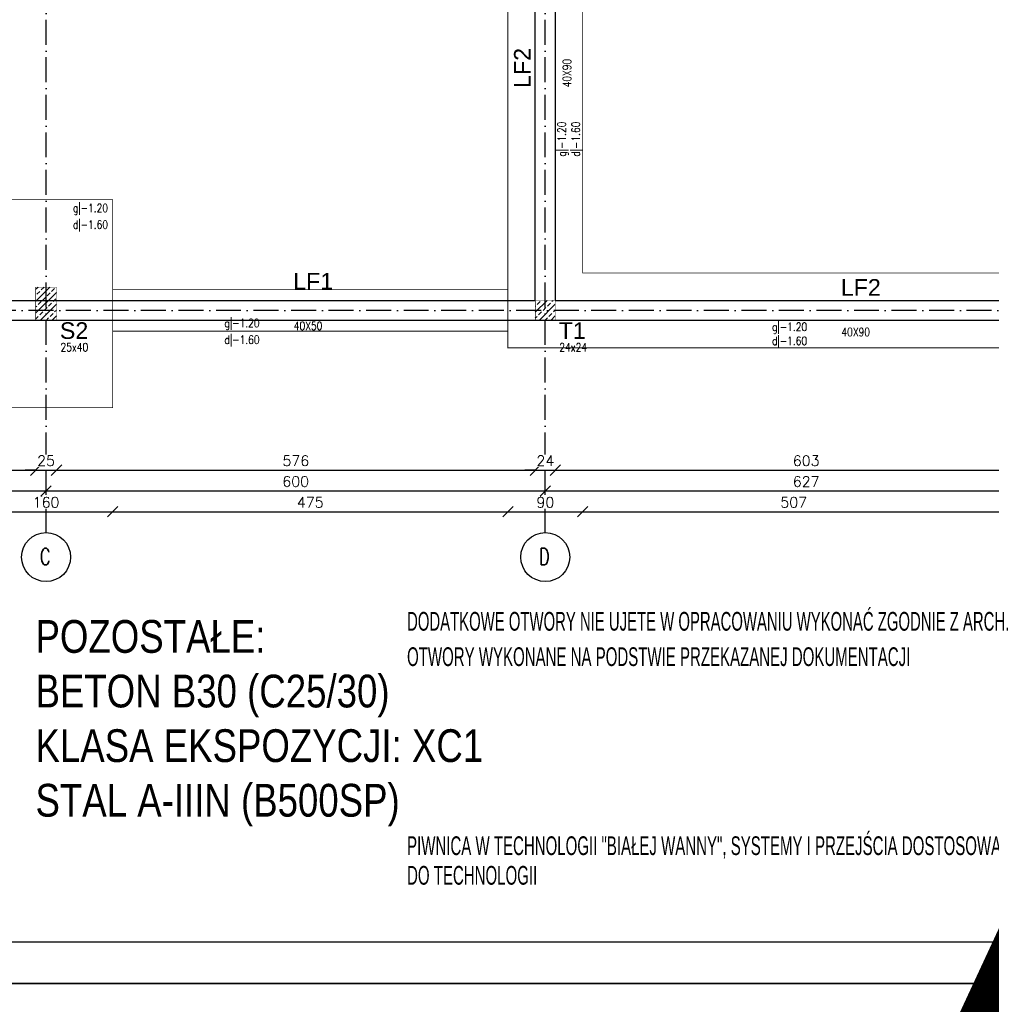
# Model space of a CAD drawing. Header units: millimetres. Extents: x -175722 to -110961, y 52375 to 104640.
# Tile 28 of 146: x -155727 to -154560, y 74080 to 75264. Entities that reach past the tile are written whole.
import ezdxf

# ---------------------------------------------------------------- set-up
doc = ezdxf.new("R2010")
doc.units = ezdxf.units.MM
doc.linetypes.add('ACAD_ISO10W100', pattern=[18, 12, -3, 0, -3])
for name, color, linetype in [('1', 7, 'Continuous'), ('_R - RAMKI', 7, 'Continuous'), ('AS_Balustrady', 53, 'Continuous'), ('BA_txg', 3, 'Continuous'), ('H', 8, 'Continuous'), ('OSIE', 4, 'ACAD_ISO10W100')]:
    doc.layers.add(name, color=color, linetype=linetype)
for name, color, linetype, lineweight in [('A_KONSTRUKCJA', 170, 'Continuous', 30), ('K-Opisy', 3, 'Continuous', 13), ('K_MUR', 160, 'Continuous', 30), ('K_ZELBET', 4, 'Continuous', 40), ('K_ZELBET_KRESKOWANIE', 134, 'Continuous', 5)]:
    doc.layers.add(name, color=color, linetype=linetype, lineweight=lineweight)
doc.styles.add('Arial', font='arial.ttf', dxfattribs={"height": 90})
doc.styles.add('e-cad_1', font='simplex.shx', dxfattribs={"width": 0.8})
doc.styles.add('e-cad_3', font='simplex.shx', dxfattribs={"width": 0.8})
doc.styles.add('ROMANS', font='romans')
doc.styles.add('STYL_R', font='arial.ttf')
doc.styles.add('TAB_Arial_bold', font='arialbd.ttf')
doc.dimstyles.new('AS_DIM_STYLE1', dxfattribs={"dimscale": 5, "dimtxt": 2.5, "dimasz": 1, "dimexe": 1.25, "dimexo": 2, "dimgap": 1, "dimtad": 1, "dimdec": 0, "dimdsep": 46, "dimtxsty": 'ROMANS', "dimblk": 'OBLIQUE', "dimcen": 0, "dimdle": 1, "dimclrd": 8, "dimclre": 8, "dimclrt": 9, "dimadec": 0, "dimazin": 0, "dimtfac": 1, "dimtdec": 0, "dimtmove": 1, "dimatfit": 3, "dimldrblk": 'CLOSEDBLANK', "dimfxl": 0, "dimtolj": 1, "dimtzin": 0, "dimarcsym": 0})

# ---------------------------------------------------------------- blocks, each defined once
blk = doc.blocks.new('_Oblique')
at = {"color": 0, "linetype": 'ByBlock', "lineweight": -2}
blk.add_line((-0.5, -0.5), (0.5, 0.5), dxfattribs=at)
blk = doc.blocks.new('*D209')
at = {"layer": '_R - RAMKI', "color": 8, "lineweight": -2, "transparency": 16777216}
blk.add_line((-155788.2, 74672.1), (-155603.2, 74672.1), dxfattribs=at)
at = {"layer": 'Defpoints', "color": 0, "transparency": 16777216}
for p in [(-155775.7, 74797.1), (-155615.7, 74797.1), (-155615.7, 74672.1)]:
    blk.add_point(p, dxfattribs=at)
at = {"layer": '_R - RAMKI', "color": 8, "lineweight": -2, "transparency": 16777216, "xscale": 12.5, "yscale": 12.5, "zscale": 12.5, "rotation": 180}
blk.add_blockref('_Oblique', (-155775.7, 74672.1), dxfattribs=at)
at = {"layer": '_R - RAMKI', "color": 8, "lineweight": -2, "transparency": 16777216, "xscale": 12.5, "yscale": 12.5, "zscale": 12.5}
blk.add_blockref('_Oblique', (-155615.7, 74672.1), dxfattribs=at)
at = {"layer": '_R - RAMKI', "color": 9, "transparency": 16777216, "insert": (-155695.7, 74683.4), "char_height": 12.5, "attachment_point": 5, "style": 'ROMANS', "bg_fill": 3, "box_fill_scale": 1.1, "bg_fill_color": 256, "bg_fill_true_color": 13158600, "bg_fill_transparency": 0}
blk.add_mtext('\\A1;160', dxfattribs=at)
blk = doc.blocks.new('_ClosedBlank')
at = {"color": 0, "linetype": 'ByBlock', "lineweight": -2}
for p, q in [((-1, 0.167), (0, 0)), ((-1, 0.167), (-1, -0.167)), ((0, 0), (-1, -0.167))]:
    blk.add_line(p, q, dxfattribs=at)
blk = doc.blocks.new('*D210')
at = {"layer": '_R - RAMKI', "color": 8, "lineweight": -2, "transparency": 16777216}
blk.add_line((-155628.2, 74672.1), (-155128.2, 74672.1), dxfattribs=at)
at = {"layer": 'Defpoints', "color": 0, "transparency": 16777216}
for p in [(-155140.7, 74869.1), (-155615.7, 74797.1), (-155140.7, 74672.1)]:
    blk.add_point(p, dxfattribs=at)
at = {"layer": '_R - RAMKI', "color": 8, "lineweight": -2, "transparency": 16777216, "xscale": 12.5, "yscale": 12.5, "zscale": 12.5, "rotation": 180}
blk.add_blockref('_Oblique', (-155615.7, 74672.1), dxfattribs=at)
at = {"layer": '_R - RAMKI', "color": 8, "lineweight": -2, "transparency": 16777216, "xscale": 12.5, "yscale": 12.5, "zscale": 12.5}
blk.add_blockref('_Oblique', (-155140.7, 74672.1), dxfattribs=at)
at = {"layer": '_R - RAMKI', "color": 9, "transparency": 16777216, "insert": (-155378.2, 74683.4), "char_height": 12.5, "attachment_point": 5, "style": 'ROMANS', "bg_fill": 3, "box_fill_scale": 1.1, "bg_fill_color": 256, "bg_fill_true_color": 13158600, "bg_fill_transparency": 0}
blk.add_mtext('\\A1;475', dxfattribs=at)
blk = doc.blocks.new('*D211')
at = {"layer": '_R - RAMKI', "color": 8, "lineweight": -2, "transparency": 16777216}
blk.add_line((-155153.2, 74672.1), (-155038.2, 74672.1), dxfattribs=at)
at = {"layer": 'Defpoints', "color": 0, "transparency": 16777216}
for p in [(-155050.7, 74959.1), (-155140.7, 74869.1), (-155050.7, 74672.1)]:
    blk.add_point(p, dxfattribs=at)
at = {"layer": '_R - RAMKI', "color": 8, "lineweight": -2, "transparency": 16777216, "xscale": 12.5, "yscale": 12.5, "zscale": 12.5, "rotation": 180}
blk.add_blockref('_Oblique', (-155140.7, 74672.1), dxfattribs=at)
at = {"layer": '_R - RAMKI', "color": 8, "lineweight": -2, "transparency": 16777216, "xscale": 12.5, "yscale": 12.5, "zscale": 12.5}
blk.add_blockref('_Oblique', (-155050.7, 74672.1), dxfattribs=at)
at = {"layer": '_R - RAMKI', "color": 9, "transparency": 16777216, "insert": (-155095.7, 74683.4), "char_height": 12.5, "attachment_point": 5, "style": 'ROMANS', "bg_fill": 3, "box_fill_scale": 1.1, "bg_fill_color": 256, "bg_fill_true_color": 13158600, "bg_fill_transparency": 0}
blk.add_mtext('\\A1;90', dxfattribs=at)
blk = doc.blocks.new('*D212')
at = {"layer": '_R - RAMKI', "color": 8, "lineweight": -2, "transparency": 16777216}
blk.add_line((-155063.2, 74672.1), (-154531.2, 74672.1), dxfattribs=at)
at = {"layer": 'Defpoints', "color": 0, "transparency": 16777216}
for p in [(-155050.7, 74959.1), (-154543.7, 74959.1), (-154543.7, 74672.1)]:
    blk.add_point(p, dxfattribs=at)
at = {"layer": '_R - RAMKI', "color": 8, "lineweight": -2, "transparency": 16777216, "xscale": 12.5, "yscale": 12.5, "zscale": 12.5, "rotation": 180}
blk.add_blockref('_Oblique', (-155050.7, 74672.1), dxfattribs=at)
at = {"layer": '_R - RAMKI', "color": 8, "lineweight": -2, "transparency": 16777216, "xscale": 12.5, "yscale": 12.5, "zscale": 12.5}
blk.add_blockref('_Oblique', (-154543.7, 74672.1), dxfattribs=at)
at = {"layer": '_R - RAMKI', "color": 9, "transparency": 16777216, "insert": (-154797.2, 74683.4), "char_height": 12.5, "attachment_point": 5, "style": 'ROMANS', "bg_fill": 3, "box_fill_scale": 1.1, "bg_fill_color": 256, "bg_fill_true_color": 13158600, "bg_fill_transparency": 0}
blk.add_mtext('\\A1;507', dxfattribs=at)
blk = doc.blocks.new('*D216')
at = {"layer": '_R - RAMKI', "color": 8, "lineweight": -2, "transparency": 16777216}
blk.add_line((-156308.2, 74697.1), (-155683.2, 74697.1), dxfattribs=at)
at = {"layer": 'Defpoints', "color": 0, "transparency": 16777216}
for p in [(-156295.7, 74902.1), (-155695.7, 74902.1), (-155695.7, 74697.1)]:
    blk.add_point(p, dxfattribs=at)
at = {"layer": '_R - RAMKI', "color": 8, "lineweight": -2, "transparency": 16777216, "xscale": 12.5, "yscale": 12.5, "zscale": 12.5, "rotation": 180}
blk.add_blockref('_Oblique', (-156295.7, 74697.1), dxfattribs=at)
at = {"layer": '_R - RAMKI', "color": 8, "lineweight": -2, "transparency": 16777216, "xscale": 12.5, "yscale": 12.5, "zscale": 12.5}
blk.add_blockref('_Oblique', (-155695.7, 74697.1), dxfattribs=at)
at = {"layer": '_R - RAMKI', "color": 9, "transparency": 16777216, "insert": (-155995.7, 74708.4), "char_height": 12.5, "attachment_point": 5, "style": 'ROMANS', "bg_fill": 3, "box_fill_scale": 1.1, "bg_fill_color": 256, "bg_fill_true_color": 13158600, "bg_fill_transparency": 0}
blk.add_mtext('\\A1;600', dxfattribs=at)
blk = doc.blocks.new('*D217')
at = {"layer": '_R - RAMKI', "color": 8, "lineweight": -2, "transparency": 16777216}
blk.add_line((-155708.2, 74697.1), (-155083.2, 74697.1), dxfattribs=at)
at = {"layer": 'Defpoints', "color": 0, "transparency": 16777216}
for p in [(-155095.7, 74914.1), (-155695.7, 74902.1), (-155095.7, 74697.1)]:
    blk.add_point(p, dxfattribs=at)
at = {"layer": '_R - RAMKI', "color": 8, "lineweight": -2, "transparency": 16777216, "xscale": 12.5, "yscale": 12.5, "zscale": 12.5, "rotation": 180}
blk.add_blockref('_Oblique', (-155695.7, 74697.1), dxfattribs=at)
at = {"layer": '_R - RAMKI', "color": 8, "lineweight": -2, "transparency": 16777216, "xscale": 12.5, "yscale": 12.5, "zscale": 12.5}
blk.add_blockref('_Oblique', (-155095.7, 74697.1), dxfattribs=at)
at = {"layer": '_R - RAMKI', "color": 9, "transparency": 16777216, "insert": (-155395.7, 74708.4), "char_height": 12.5, "attachment_point": 5, "style": 'ROMANS', "bg_fill": 3, "box_fill_scale": 1.1, "bg_fill_color": 256, "bg_fill_true_color": 13158600, "bg_fill_transparency": 0}
blk.add_mtext('\\A1;600', dxfattribs=at)
blk = doc.blocks.new('*D218')
at = {"layer": '_R - RAMKI', "color": 8, "lineweight": -2, "transparency": 16777216}
blk.add_line((-155108.2, 74697.1), (-154456.2, 74697.1), dxfattribs=at)
at = {"layer": 'Defpoints', "color": 0, "transparency": 16777216}
for p in [(-155095.7, 74914.1), (-154468.7, 74914.1), (-154468.7, 74697.1)]:
    blk.add_point(p, dxfattribs=at)
at = {"layer": '_R - RAMKI', "color": 8, "lineweight": -2, "transparency": 16777216, "xscale": 12.5, "yscale": 12.5, "zscale": 12.5, "rotation": 180}
blk.add_blockref('_Oblique', (-155095.7, 74697.1), dxfattribs=at)
at = {"layer": '_R - RAMKI', "color": 8, "lineweight": -2, "transparency": 16777216, "xscale": 12.5, "yscale": 12.5, "zscale": 12.5}
blk.add_blockref('_Oblique', (-154468.7, 74697.1), dxfattribs=at)
at = {"layer": '_R - RAMKI', "color": 9, "transparency": 16777216, "insert": (-154782.2, 74708.4), "char_height": 12.5, "attachment_point": 5, "style": 'ROMANS', "bg_fill": 3, "box_fill_scale": 1.1, "bg_fill_color": 256, "bg_fill_true_color": 13158600, "bg_fill_transparency": 0}
blk.add_mtext('\\A1;627', dxfattribs=at)
blk = doc.blocks.new('*D224')
at = {"layer": '_R - RAMKI', "color": 8, "lineweight": -2, "transparency": 16777216}
blk.add_line((-156295.7, 74722.1), (-155695.7, 74722.1), dxfattribs=at)
at = {"layer": 'Defpoints', "color": 0, "transparency": 16777216}
for p in [(-156283.2, 74902.1), (-155708.2, 74902.1), (-155708.2, 74722.1)]:
    blk.add_point(p, dxfattribs=at)
at = {"layer": '_R - RAMKI', "color": 8, "lineweight": -2, "transparency": 16777216, "xscale": 12.5, "yscale": 12.5, "zscale": 12.5, "rotation": 180}
blk.add_blockref('_Oblique', (-156283.2, 74722.1), dxfattribs=at)
at = {"layer": '_R - RAMKI', "color": 8, "lineweight": -2, "transparency": 16777216, "xscale": 12.5, "yscale": 12.5, "zscale": 12.5}
blk.add_blockref('_Oblique', (-155708.2, 74722.1), dxfattribs=at)
at = {"layer": '_R - RAMKI', "color": 9, "transparency": 16777216, "insert": (-155995.7, 74733.4), "char_height": 12.5, "attachment_point": 5, "style": 'ROMANS', "bg_fill": 3, "box_fill_scale": 1.1, "bg_fill_color": 256, "bg_fill_true_color": 13158600, "bg_fill_transparency": 0}
blk.add_mtext('\\A1;575', dxfattribs=at)
blk = doc.blocks.new('*D225')
at = {"layer": '_R - RAMKI', "color": 8, "lineweight": -2, "transparency": 16777216}
for p, q in [((-155708.2, 74722.1), (-155720.7, 74722.1)), ((-155708.2, 74722.1), (-155683.2, 74722.1)), ((-155683.2, 74722.1), (-155670.7, 74722.1))]:
    blk.add_line(p, q, dxfattribs=at)
at = {"layer": 'Defpoints', "color": 0, "transparency": 16777216}
for p in [(-155708.2, 74902.1), (-155683.2, 74902.1)]:
    blk.add_point(p, dxfattribs=at)
at = {"layer": '_R - RAMKI', "color": 8, "lineweight": -2, "transparency": 16777216, "xscale": 12.5, "yscale": 12.5, "zscale": 12.5}
blk.add_blockref('_Oblique', (-155708.2, 74722.1), dxfattribs=at)
at = {"layer": '_R - RAMKI', "color": 8, "lineweight": -2, "transparency": 16777216, "xscale": 12.5, "yscale": 12.5, "zscale": 12.5, "rotation": 180}
blk.add_blockref('_Oblique', (-155683.2, 74722.1), dxfattribs=at)
at = {"layer": '_R - RAMKI', "color": 9, "transparency": 16777216, "insert": (-155695.7, 74733.4), "char_height": 12.5, "attachment_point": 5, "style": 'ROMANS', "bg_fill": 3, "box_fill_scale": 1.1, "bg_fill_color": 256, "bg_fill_true_color": 13158600, "bg_fill_transparency": 0}
blk.add_mtext('\\A1;25', dxfattribs=at)
at = {"layer": 'Defpoints', "color": 0, "transparency": 16777216}
blk.add_point((-155683.2, 74722.1), dxfattribs=at)
blk = doc.blocks.new('*D226')
at = {"layer": '_R - RAMKI', "color": 8, "lineweight": -2, "transparency": 16777216}
blk.add_line((-155695.7, 74722.1), (-155095.2, 74722.1), dxfattribs=at)
at = {"layer": 'Defpoints', "color": 0, "transparency": 16777216}
for p in [(-155683.2, 74902.1), (-155107.7, 74902.1), (-155107.7, 74722.1)]:
    blk.add_point(p, dxfattribs=at)
at = {"layer": '_R - RAMKI', "color": 8, "lineweight": -2, "transparency": 16777216, "xscale": 12.5, "yscale": 12.5, "zscale": 12.5, "rotation": 180}
blk.add_blockref('_Oblique', (-155683.2, 74722.1), dxfattribs=at)
at = {"layer": '_R - RAMKI', "color": 8, "lineweight": -2, "transparency": 16777216, "xscale": 12.5, "yscale": 12.5, "zscale": 12.5}
blk.add_blockref('_Oblique', (-155107.7, 74722.1), dxfattribs=at)
at = {"layer": '_R - RAMKI', "color": 9, "transparency": 16777216, "insert": (-155395.5, 74733.4), "char_height": 12.5, "attachment_point": 5, "style": 'ROMANS', "bg_fill": 3, "box_fill_scale": 1.1, "bg_fill_color": 256, "bg_fill_true_color": 13158600, "bg_fill_transparency": 0}
blk.add_mtext('\\A1;576', dxfattribs=at)
blk = doc.blocks.new('*D227')
at = {"layer": '_R - RAMKI', "color": 8, "lineweight": -2, "transparency": 16777216}
for p, q in [((-155107.7, 74722.1), (-155120.2, 74722.1)), ((-155107.7, 74722.1), (-155083.7, 74722.1)), ((-155083.7, 74722.1), (-155071.2, 74722.1))]:
    blk.add_line(p, q, dxfattribs=at)
at = {"layer": 'Defpoints', "color": 0, "transparency": 16777216}
for p in [(-155107.7, 74902.1), (-155083.7, 74902.1)]:
    blk.add_point(p, dxfattribs=at)
at = {"layer": '_R - RAMKI', "color": 8, "lineweight": -2, "transparency": 16777216, "xscale": 12.5, "yscale": 12.5, "zscale": 12.5}
blk.add_blockref('_Oblique', (-155107.7, 74722.1), dxfattribs=at)
at = {"layer": '_R - RAMKI', "color": 8, "lineweight": -2, "transparency": 16777216, "xscale": 12.5, "yscale": 12.5, "zscale": 12.5, "rotation": 180}
blk.add_blockref('_Oblique', (-155083.7, 74722.1), dxfattribs=at)
at = {"layer": '_R - RAMKI', "color": 9, "transparency": 16777216, "insert": (-155095.7, 74733.4), "char_height": 12.5, "attachment_point": 5, "style": 'ROMANS', "bg_fill": 3, "box_fill_scale": 1.1, "bg_fill_color": 256, "bg_fill_true_color": 13158600, "bg_fill_transparency": 0}
blk.add_mtext('\\A1;24', dxfattribs=at)
at = {"layer": 'Defpoints', "color": 0, "transparency": 16777216}
blk.add_point((-155083.7, 74722.1), dxfattribs=at)
blk = doc.blocks.new('*D228')
at = {"layer": '_R - RAMKI', "color": 8, "lineweight": -2, "transparency": 16777216}
blk.add_line((-155096.2, 74722.1), (-154468.2, 74722.1), dxfattribs=at)
at = {"layer": 'Defpoints', "color": 0, "transparency": 16777216}
for p in [(-155083.7, 74902.1), (-154480.7, 74902.1), (-154480.7, 74722.1)]:
    blk.add_point(p, dxfattribs=at)
at = {"layer": '_R - RAMKI', "color": 8, "lineweight": -2, "transparency": 16777216, "xscale": 12.5, "yscale": 12.5, "zscale": 12.5, "rotation": 180}
blk.add_blockref('_Oblique', (-155083.7, 74722.1), dxfattribs=at)
at = {"layer": '_R - RAMKI', "color": 8, "lineweight": -2, "transparency": 16777216, "xscale": 12.5, "yscale": 12.5, "zscale": 12.5}
blk.add_blockref('_Oblique', (-154480.7, 74722.1), dxfattribs=at)
at = {"layer": '_R - RAMKI', "color": 9, "transparency": 16777216, "insert": (-154782.2, 74733.4), "char_height": 12.5, "attachment_point": 5, "style": 'ROMANS', "bg_fill": 3, "box_fill_scale": 1.1, "bg_fill_color": 256, "bg_fill_true_color": 13158600, "bg_fill_transparency": 0}
blk.add_mtext('\\A1;603', dxfattribs=at)

msp = doc.modelspace()

# ---------------------------------------------------------------- hatches: boundary and pattern name
at = {"layer": 'K_ZELBET_KRESKOWANIE'}
h = msp.add_hatch(dxfattribs=at)
h.set_pattern_fill('ANSI33', color=256, scale=40, style=0)
h.set_pattern_definition([(45, (-167039.942, 96134.293), (-7.071068, 7.071068), []), (45, (-167032.871, 96134.293), (-7.071068, 7.071068), [5, -2.5])])
h.paths.add_polyline_path([(-155708.23633, 74942.12788), (-155683.23633, 74942.12788), (-155683.23633, 74902.12788), (-155708.23633, 74902.12788)])
h = msp.add_hatch(dxfattribs=at)
h.set_pattern_fill('ANSI33', color=256, scale=40, style=0)
h.set_pattern_definition([(45, (-166440.442, 96134.293), (-7.071068, 7.071068), []), (45, (-166433.371, 96134.293), (-7.071068, 7.071068), [5, -2.5])])
h.paths.add_polyline_path([(-155107.73633, 74926.12788), (-155083.73633, 74926.12788), (-155083.73633, 74902.12788), (-155107.73633, 74902.12788)])

# ---------------------------------------------------------------- linework, layer by layer
at = {"layer": '1', "color": 32}
for points in [[(-157309.65197, 74105.05579), (-153109.65197, 74105.05579), (-153109.65197, 77075.05579), (-157309.65197, 77075.05579)], [(-157259.65197, 74155.05579), (-153159.65197, 74155.05579), (-153159.65197, 77025.05579), (-157259.65197, 77025.05579)], [(-157309.65197, 71135.05579), (-153109.65197, 71135.05579), (-153109.65197, 74105.05579), (-157309.65197, 74105.05579)]]:
    msp.add_lwpolyline(points, close=True, dxfattribs=at)
at = {"layer": 'A_KONSTRUKCJA', "color": 1, "const_width": 1}
msp.add_lwpolyline([(-155140.73633, 74869.12788), (-155140.73633, 76686.12788), (-154393.73643, 76686.12819), (-154393.73624, 76244.12788), (-154393.73633, 76244.12788), (-154393.73633, 74869.12788), (-155140.73633, 74869.12788)], dxfattribs=at)
for points in [[(-155050.73633, 74959.12788), (-154543.73633, 74959.12788), (-154543.73633, 76244.12788), (-155050.73633, 76244.12788)], [(-155775.73633, 74797.12783), (-155615.73633, 74797.12783), (-155615.73633, 75047.12783), (-155775.73633, 75047.12783)], [(-155615.73633, 74889.12788), (-155140.73633, 74889.12788), (-155140.73633, 74939.12788), (-155615.73633, 74939.12788)]]:
    msp.add_lwpolyline(points, close=True, dxfattribs=at)
at = {"layer": 'H', "color": 142, "linetype": 'ByBlock', "ltscale": 0.1}
for centre in [(-155695.73633, 74617.67342), (-155095.73633, 74617.67342)]:
    msp.add_circle(centre, 29.45441, dxfattribs=at)
at = {"layer": 'K_MUR', "ltscale": 100}
msp.add_lwpolyline([(-154480.73633, 75051.62788), (-154456.73633, 75051.62788), (-154456.73633, 74902.12788), (-156907.73633, 74902.12788), (-156907.73633, 76437.56376), (-156883.73633, 76437.56376), (-156883.73633, 74926.12788), (-155107.73633, 74926.12788), (-155107.73633, 75280.12788), (-155083.73633, 75280.12788), (-155083.73633, 74926.12788), (-154480.73633, 74926.12788), (-154480.73633, 75051.62788)], dxfattribs=at)
at = {"layer": 'K_ZELBET', "lineweight": 0, "const_width": 0.5}
for points in [[(-155708.23633, 74902.12788), (-155683.23633, 74902.12788), (-155683.23633, 74942.12788), (-155708.23633, 74942.12788)], [(-155107.73633, 74902.12788), (-155083.73633, 74902.12788), (-155083.73633, 74926.12788), (-155107.73633, 74926.12788)]]:
    msp.add_lwpolyline(points, close=True, dxfattribs=at)
at = {"layer": 'OSIE', "ltscale": 2.5}
for p, q in [((-155695.73633, 74647.12783), (-155695.73633, 76908.12788)), ((-155095.73633, 74647.12783), (-155095.73633, 76908.12788)), ((-154243.73633, 74914.12788), (-157162.73633, 74914.12788))]:
    msp.add_line(p, q, dxfattribs=at)

# ---------------------------------------------------------------- texts
at = {"layer": 'AS_Balustrady', "linetype": 'Continuous', "ltscale": 0.25, "style": 'Arial'}
msp.add_text('LF2', height=20, rotation=90, dxfattribs=at).set_placement((-155113.36378, 75181.43524))
at = {"layer": 'AS_Balustrady', "linetype": 'Continuous', "ltscale": 0.25, "width": 0.8}
for s, style, p in [('40X90', 'e-cad_3', (-155064.7173, 75182.21523)), ('g|-1.20', 'e-cad_1', (-155070.99418, 75098.87956)), ('d|-1.60', 'e-cad_1', (-155054.12815, 75098.87956))]:
    msp.add_text(s, height=10, rotation=90, dxfattribs=dict(at, style=style)).set_placement(p)
for s, style, p in [('g|-1.20', 'e-cad_1', (-155663.39882, 75032.26106)), ('d|-1.60', 'e-cad_1', (-155663.39882, 75012.26106)), ('g|-1.20', 'e-cad_1', (-155481.31798, 74893.89335)), ('40X50', 'e-cad_3', (-155397.98231, 74890.48139)), ('g|-1.20', 'e-cad_1', (-154823.22486, 74889.3859)), ('40X90', 'e-cad_3', (-154739.88919, 74883.10901)), ('d|-1.60', 'e-cad_1', (-155481.31798, 74873.89335)), ('d|-1.60', 'e-cad_1', (-154823.22486, 74872.51987)), ('25x40', 'e-cad_3', (-155678.33297, 74864.85649)), ('24x24', 'e-cad_3', (-155078.83286, 74864.85649))]:
    msp.add_text(s, height=10, dxfattribs=dict(at, style=style)).set_placement(p)
at = {"layer": 'AS_Balustrady', "linetype": 'Continuous', "ltscale": 0.25, "style": 'Arial'}
for s, p in [('LF1', (-155398.7623, 74939.12788)), ('LF2', (-154740.66918, 74931.7555)), ('S2', (-155679.11296, 74879.85649)), ('T1', (-155079.61285, 74879.85649))]:
    msp.add_text(s, height=20, dxfattribs=at).set_placement(p)
at = {"layer": 'BA_txg', "width": 0.6}
for s, p in [('DODATKOWE OTWORY NIE UJETE W OPRACOWANIU WYKONAĆ ZGODNIE Z ARCH.', (-155261.87863, 74529.15467)), ('OTWORY WYKONANE NA PODSTWIE PRZEKAZANEJ DOKUMENTACJI', (-155261.87863, 74486.65695)), ('PIWNICA W TECHNOLOGII "BIAŁEJ WANNY", SYSTEMY I PRZEJŚCIA DOSTOSOWAĆ', (-155261.87863, 74259.44741)), ('DO TECHNOLOGII', (-155261.87863, 74223.85857))]:
    msp.add_text(s, height=22.5, dxfattribs=at).set_placement(p)
at = {"layer": 'H', "color": 142, "linetype": 'ByBlock', "ltscale": 0.1, "char_height": 20, "width": 32.7021847, "attachment_point": 3, "style": 'TAB_Arial_bold'}
for s, insert in [('{\\Fromans|c238;\\W0.7;C}', (-155690.52111, 74628.14787)), ('{\\Fromans|c238;\\W0.7;D}', (-155090.52111, 74628.14787))]:
    msp.add_mtext(s, dxfattribs=dict(at, insert=insert))
at = {"layer": 'K-Opisy', "insert": (-155708.39821, 74607.55319), "char_height": 39.375, "width": 718.1924606, "attachment_point": 1, "style": 'STYL_R'}
msp.add_mtext('{\\fArial|b0|i0|c238|p34;\\W0.8;\\PPOZOSTAŁE:\\PBETON B30 (C25/30) \\PKLASA EKSPOZYCJI: XC1\\PSTAL A-IIIN (B500SP)}', dxfattribs=at)

# ---------------------------------------------------------------- next in the draw order: dimensions: what is measured, and where the dimension line sits
at = {"layer": '_R - RAMKI'}
dim = msp.add_linear_dim(base=(-155615.73633, 74672.12783), p1=(-155775.73633, 74797.12783), p2=(-155615.73633, 74797.12783), dimstyle='AS_DIM_STYLE1', override={"dimscale": 12.5, "dimtxt": 1, "dimgap": 0.4, "dimse1": 1, "dimse2": 1, "dimtix": 1, "dimfxl": 10, "dimfxlon": 1}, dxfattribs=at)
dim.commit()
dim.dimension.update_dxf_attribs({"geometry": '*D209', "text_midpoint": (-155695.73633, 74683.37783)})

# ---------------------------------------------------------------- next in the draw order: dimensions: what is measured, and where the dimension line sits
for base, p1, p2, picture, middle in [((-155695.73633, 74697.12783), (-156295.73633, 74902.12788), (-155695.73633, 74902.12788), '*D216', (-155995.73633, 74708.37783)), ((-155140.73633, 74672.12783), (-155615.73633, 74797.12783), (-155140.73633, 74869.12788), '*D210', (-155378.23633, 74683.37783))]:
    dim = msp.add_linear_dim(base=base, p1=p1, p2=p2, dimstyle='AS_DIM_STYLE1', override={"dimscale": 12.5, "dimtxt": 1, "dimgap": 0.4, "dimse1": 1, "dimse2": 1, "dimtix": 1, "dimfxl": 10, "dimfxlon": 1}, dxfattribs=at)
    dim.commit()
    dim.dimension.update_dxf_attribs({"geometry": picture, "text_midpoint": middle})

# ---------------------------------------------------------------- next in the draw order: dimensions: what is measured, and where the dimension line sits
dim = msp.add_linear_dim(base=(-155050.73633, 74672.12783), p1=(-155140.73633, 74869.12788), p2=(-155050.73633, 74959.12788), dimstyle='AS_DIM_STYLE1', override={"dimscale": 12.5, "dimtxt": 1, "dimgap": 0.4, "dimse1": 1, "dimse2": 1, "dimtix": 1, "dimfxl": 10, "dimfxlon": 1}, dxfattribs=at)
dim.commit()
dim.dimension.update_dxf_attribs({"geometry": '*D211', "text_midpoint": (-155095.73633, 74683.37783)})

# ---------------------------------------------------------------- next in the draw order: dimensions: what is measured, and where the dimension line sits
for base, p1, p2, picture, middle in [((-154543.73633, 74672.12783), (-155050.73633, 74959.12788), (-154543.73633, 74959.12788), '*D212', (-154797.23633, 74683.37783)), ((-155095.73633, 74697.12783), (-155695.73633, 74902.12788), (-155095.73633, 74914.12788), '*D217', (-155395.73633, 74708.37783))]:
    dim = msp.add_linear_dim(base=base, p1=p1, p2=p2, dimstyle='AS_DIM_STYLE1', override={"dimscale": 12.5, "dimtxt": 1, "dimgap": 0.4, "dimse1": 1, "dimse2": 1, "dimtix": 1, "dimfxl": 10, "dimfxlon": 1}, dxfattribs=at)
    dim.commit()
    dim.dimension.update_dxf_attribs({"geometry": picture, "text_midpoint": middle})

# ---------------------------------------------------------------- next in the draw order: dimensions: what is measured, and where the dimension line sits
for base, p1, p2, picture, middle in [((-154468.73616, 74697.12774), (-155095.73633, 74914.12788), (-154468.73616, 74914.12779), '*D218', (-154782.23625, 74708.37774)), ((-155708.23633, 74722.12783), (-156283.23633, 74902.12788), (-155708.23633, 74902.12788), '*D224', (-155995.73633, 74733.37783))]:
    dim = msp.add_linear_dim(base=base, p1=p1, p2=p2, dimstyle='AS_DIM_STYLE1', override={"dimscale": 12.5, "dimtxt": 1, "dimgap": 0.4, "dimse1": 1, "dimse2": 1, "dimtix": 1, "dimfxl": 10, "dimfxlon": 1}, dxfattribs=at)
    dim.commit()
    dim.dimension.update_dxf_attribs({"geometry": picture, "text_midpoint": middle})

# ---------------------------------------------------------------- next in the draw order: dimensions: what is measured, and where the dimension line sits
dim = msp.add_linear_dim(base=(-155683.23633, 74722.12783), p1=(-155708.23633, 74902.12788), p2=(-155683.23633, 74902.12788), dimstyle='AS_DIM_STYLE1', override={"dimscale": 12.5, "dimtxt": 1, "dimgap": 0.4, "dimse1": 1, "dimse2": 1, "dimtix": 1, "dimfxl": 10, "dimfxlon": 1}, dxfattribs=at)
dim.commit()
dim.dimension.update_dxf_attribs({"geometry": '*D225', "text_midpoint": (-155695.73633, 74733.37783)})

# ---------------------------------------------------------------- next in the draw order: dimensions: what is measured, and where the dimension line sits
dim = msp.add_linear_dim(base=(-155107.7363310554, 74722.1278273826), p1=(-155683.2363310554, 74902.1278764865), p2=(-155107.7363310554, 74902.1278764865), dimstyle='AS_DIM_STYLE1', override={"dimscale": 12.5, "dimtxt": 1, "dimgap": 0.4, "dimse1": 1, "dimse2": 1, "dimtix": 1, "dimfxl": 10, "dimfxlon": 1}, dxfattribs=at)
dim.commit()
dim.dimension.update_dxf_attribs({"geometry": '*D226', "text_midpoint": (-155395.4863310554, 74733.3778273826)})

# ---------------------------------------------------------------- next in the draw order: dimensions: what is measured, and where the dimension line sits
dim = msp.add_linear_dim(base=(-155083.73633, 74722.12783), p1=(-155107.73633, 74902.12788), p2=(-155083.73633, 74902.12788), dimstyle='AS_DIM_STYLE1', override={"dimscale": 12.5, "dimtxt": 1, "dimgap": 0.4, "dimse1": 1, "dimse2": 1, "dimtix": 1, "dimfxl": 10, "dimfxlon": 1}, dxfattribs=at)
dim.commit()
dim.dimension.update_dxf_attribs({"geometry": '*D227', "text_midpoint": (-155095.73633, 74733.37783)})

# ---------------------------------------------------------------- next in the draw order: dimensions: what is measured, and where the dimension line sits
dim = msp.add_linear_dim(base=(-154480.73633, 74722.12783), p1=(-155083.73633, 74902.12788), p2=(-154480.73633, 74902.12788), dimstyle='AS_DIM_STYLE1', override={"dimscale": 12.5, "dimtxt": 1, "dimgap": 0.4, "dimse1": 1, "dimse2": 1, "dimtix": 1, "dimfxl": 10, "dimfxlon": 1}, dxfattribs=at)
dim.commit()
dim.dimension.update_dxf_attribs({"geometry": '*D228', "text_midpoint": (-154782.23633, 74733.37783)})

# ---------------------------------------------------------------- next in the draw order: linework, layer by layer
at = {"const_width": 100}
msp.add_lwpolyline([(-153159.65197, 77075.05579), (-153159.65197, 67795.39255), (-157259.65197, 68215.05579), (-153208.68539, 76944.37101), (-157309.65197, 77075.05579), (-156771.16506, 68165.05579)], dxfattribs=at)

doc.saveas('drawing.dxf')
